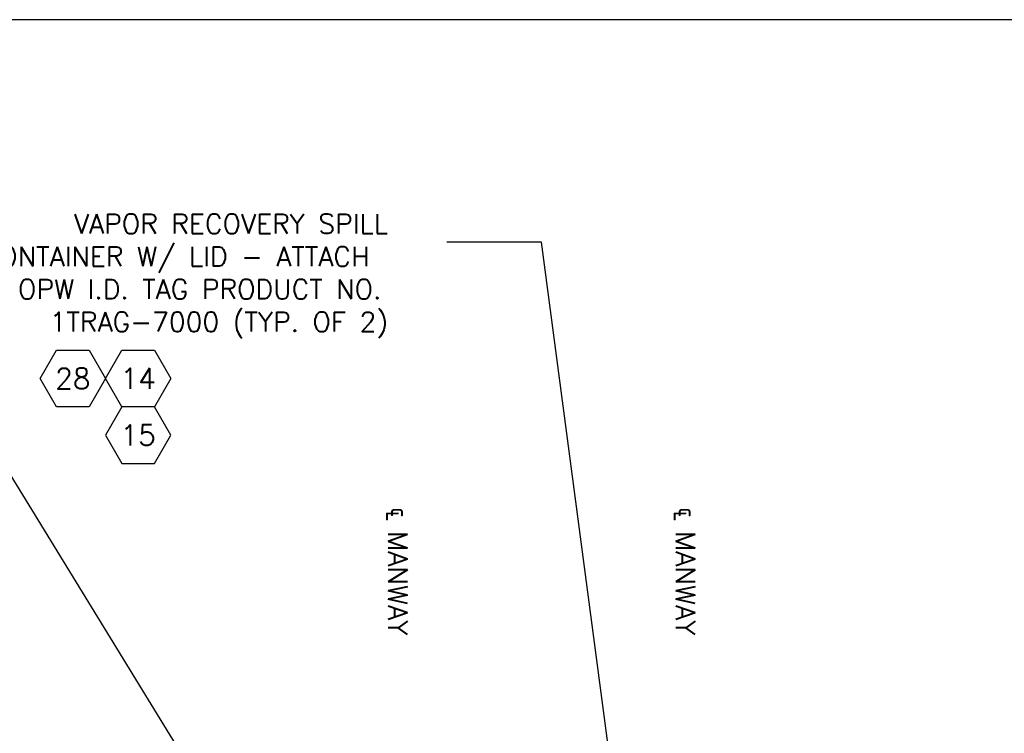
# Model space of a CAD drawing. Extents: x 1529 to 4201, y -422 to 622.
# Tile 176 of 256: x 1958 to 2072, y 540 to 622. Entities that reach past the tile are written whole.
import ezdxf
from ezdxf.enums import TextEntityAlignment as Align

# ---------------------------------------------------------------- set-up
doc = ezdxf.new("R2010")
doc.units = 0
doc.header["$MEASUREMENT"] = 0
doc.layers.get('0').update_dxf_attribs({"linetype": 'CONTINUOUS'})
doc.layers.add('FREEZE-OUTLINE-TITLES', color=60, linetype='CONTINUOUS')
doc.layers.add('TEXT', color=3, linetype='CONTINUOUS')
doc.styles.add('SIMPLEX', font='simplex')
doc.styles.add('TANK-SLAB$0$SIMPLEX', font='simplex')
doc.dimstyles.new('DIM48', dxfattribs={"dimscale": 48, "dimtxt": 0.09375, "dimasz": 0.09375, "dimexe": 0.0625, "dimexo": 0.0625, "dimgap": 0.0625, "dimtad": 1, "dimdec": 4, "dimzin": 3, "dimdsep": 46, "dimlunit": 4, "dimtxsty": 'SIMPLEX', "dimcen": 0, "dimclrd": 3, "dimclre": 3, "dimclrt": 3, "dimadec": 0, "dimazin": 0, "dimtfac": 1, "dimtdec": 4, "dimtofl": 0, "dimtmove": 2, "dimatfit": 3, "dimfxl": 1, "dimfrac": 2, "dimtolj": 1, "dimtzin": 3, "dimarcsym": 0})

# ---------------------------------------------------------------- blocks, each defined once
blk = doc.blocks.new('TANK-SLAB$0$HEX')
at = {"color": 3}
blk.add_lwpolyline([(-0.0577, 0.1), (-0.1155, 0), (-0.0577, -0.1), (0.0577, -0.1), (0.1155, 0), (0.0577, 0.1)], close=True, dxfattribs=at)
at = {"color": 3, "style": 'TANK-SLAB$0$SIMPLEX'}
blk.add_attdef('D#', text='', height=0.08, dxfattribs=at).set_placement((0, 0), align=Align.MIDDLE)

msp = doc.modelspace()

# ---------------------------------------------------------------- linework, layer by layer
at = {"layer": 'FREEZE-OUTLINE-TITLES', "color": 60, "linetype": 'Continuous'}
msp.add_lwpolyline([(2644.67393, 621.90712), (1528.67393, 621.90712), (1528.67393, 294.21628), (2644.67393, 294.21628)], close=True, dxfattribs=at)

# ---------------------------------------------------------------- block references
at = {"layer": 'TEXT'}
ref = msp.add_blockref('TANK-SLAB$0$HEX', (1964.53345, 580.70424), dxfattribs=dict(at, xscale=-32.48674340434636, yscale=32.48674340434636, zscale=32.48674340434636))
ref.add_attrib('D#', '28', dxfattribs={"layer": '0', "height": 2.3625, "style": 'TANK-SLAB$0$SIMPLEX'}).set_placement((1964.53345, 580.70424), align=Align.MIDDLE)
ref = msp.add_blockref('TANK-SLAB$0$HEX', (1972.03595, 580.70424), dxfattribs=dict(at, xscale=-32.48674340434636, yscale=32.48674340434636, zscale=32.48674340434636))
ref.add_attrib('D#', '14', dxfattribs={"layer": '0', "height": 2.3625, "style": 'TANK-SLAB$0$SIMPLEX'}).set_placement((1972.03595, 580.70424), align=Align.MIDDLE)
ref = msp.add_blockref('TANK-SLAB$0$HEX', (1972.03595, 574.2069), dxfattribs=dict(at, xscale=32.48674340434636, yscale=32.48674340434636, zscale=32.48674340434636))
ref.add_attrib('D#', '15', dxfattribs={"layer": '0', "height": 2.3625, "style": 'TANK-SLAB$0$SIMPLEX'}).set_placement((1972.03595, 574.2069), align=Align.MIDDLE)

# ---------------------------------------------------------------- texts
at = {"layer": 'TEXT', "insert": (1952.95587, 599.59779), "char_height": 2.25, "width": 52.9500821, "attachment_point": 1, "style": 'SIMPLEX'}
msp.add_mtext('\\pi11.70008;VAPOR RECOVERY SPILL \\P\\pi1.09294;CONTAINER W/ LID - ATTACH \\P\\pi5.27151;OPW I.D. TAG PRODUCT NO. \\P\\pi8.91437;1TRAG-7000 (TYP. OF 2)', dxfattribs=at)
at = {"layer": 'TEXT', "char_height": 2.25, "width": 19.5190601, "attachment_point": 3, "rotation": 270, "style": 'SIMPLEX'}
for insert in [(2002.98266, 551.21802), (2036.01732, 551.21802)]:
    msp.add_mtext('℄ MANWAY', dxfattribs=dict(at, insert=insert))

# ---------------------------------------------------------------- leaders
at = {"layer": 'TEXT'}
for points in [[(1997.8053, 503.8147), (1940.96411, 596.37341), (1930.68715, 596.37341)], [(2030.50164, 504.40048), (2018.36867, 596.37341), (2007.46485, 596.37341)]]:
    msp.add_leader(points, dimstyle='DIM48', override={"dimgap": 0.0625, "dimtad": 0}, dxfattribs=at)

doc.saveas('drawing.dxf')
